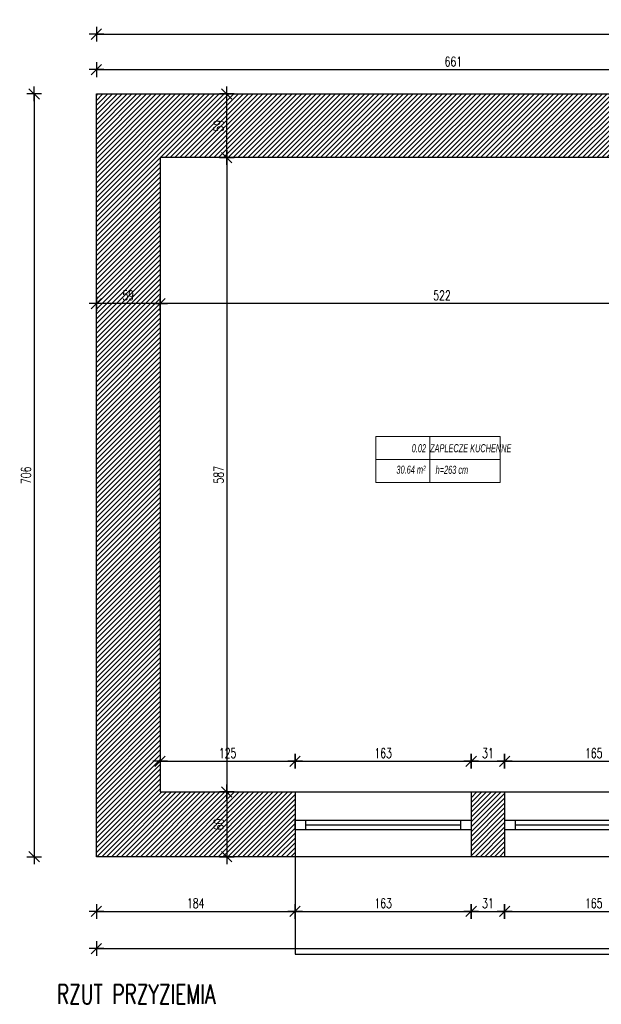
# Model space of a CAD drawing. Extents: x 6414462 to 7495468, y 5756825 to 5824657.
# Tile 38 of 54: x 6508253 to 6508791, y 5809675 to 5810586. Entities that reach past the tile are written whole.
import ezdxf

# ---------------------------------------------------------------- set-up
doc = ezdxf.new("R2010")
doc.units = 0
doc.layers.add('A-AREA-____-IDEN', color=2, linetype='Continuous', lineweight=9)
doc.layers.add('okna', color=11, linetype='Continuous')
doc.styles.add('Arial_I', font='ariali.ttf', dxfattribs={"width": 0.65, "height": 150})
doc.styles.add('dwg_wymiary 50', font='romans.shx', dxfattribs={"width": 0.7, "height": 9})
doc.dimstyles.new('1-50', dxfattribs={"dimtxt": 9, "dimasz": 0.8, "dimexe": 1.25, "dimexo": 0.625, "dimgap": 3, "dimtad": 1, "dimdec": 0, "dimrnd": 0.5, "dimtxsty": 'dwg_wymiary 50', "dimblk": 'dwg_dimtick', "dimcen": 8, "dimse1": 1, "dimse2": 1, "dimclrd": 7, "dimclrt": 7, "dimadec": 0, "dimazin": 0, "dimtfac": 1, "dimtdec": 0, "dimtmove": 0, "dimatfit": 3, "dimldrblk": 'DOT', "dimfxl": 1.25, "dimarcsym": 0})

# ---------------------------------------------------------------- blocks, each defined once
blk = doc.blocks.new('*U127')
at = {"layer": 'okna'}
for points in [[(4043.97, 2128.95), (4052.97, 2128.95), (4052.97, 1963.95), (4043.97, 1963.95)], [(4043.97, 2128.95), (4052.97, 2128.95), (4052.97, 2119.38), (4043.97, 2119.38)], [(4043.97, 1973.53), (4052.97, 1973.53), (4052.97, 1963.95), (4043.97, 1963.95)]]:
    blk.add_lwpolyline(points, close=True, dxfattribs=at)
blk.add_lwpolyline([(4048.47, 2119.38), (4048.47, 1973.53)], dxfattribs=at)
blk = doc.blocks.new('*U128')
at = {"layer": 'okna'}
for points in [[(4043.97, 2126.95), (4052.97, 2126.95), (4052.97, 1963.95), (4043.97, 1963.95)], [(4043.97, 2126.95), (4052.97, 2126.95), (4052.97, 2117.38), (4043.97, 2117.38)], [(4043.97, 1973.53), (4052.97, 1973.53), (4052.97, 1963.95), (4043.97, 1963.95)]]:
    blk.add_lwpolyline(points, close=True, dxfattribs=at)
blk.add_lwpolyline([(4048.47, 2117.38), (4048.47, 1973.53)], dxfattribs=at)
blk = doc.blocks.new('dwg_dimtick')
for p, q in [((-8.5, 0), (8.5, 0)), ((-6, -6), (6, 6)), ((0, -8.5), (0, 8.5))]:
    blk.add_line(p, q)
blk = doc.blocks.new('*D193')
at = {"color": 7, "lineweight": -2, "transparency": 16777216}
blk.add_line((6508904.04, 5810323.21), (6508383.64, 5810323.21), dxfattribs=at)
at = {"layer": 'Defpoints', "color": 0, "transparency": 16777216}
for p in [(6508382.84, 5810458.23), (6508904.84, 5810458.23), (6508382.84, 5810323.21)]:
    blk.add_point(p, dxfattribs=at)
at = {"color": 7, "lineweight": -2, "transparency": 16777216, "xscale": 0.8, "yscale": 0.8, "zscale": 0.8, "rotation": 180}
blk.add_blockref('dwg_dimtick', (6508382.84, 5810323.21), dxfattribs=at)
at = {"color": 7, "lineweight": -2, "transparency": 16777216, "xscale": 0.8, "yscale": 0.8, "zscale": 0.8}
blk.add_blockref('dwg_dimtick', (6508904.84, 5810323.21), dxfattribs=at)
at = {"color": 7, "transparency": 16777216, "insert": (6508643.84, 5810330.71), "char_height": 9, "attachment_point": 5, "style": 'dwg_wymiary 50'}
blk.add_mtext('522', dxfattribs=at)
blk = doc.blocks.new('_Dot')
at = {"color": 0, "linetype": 'ByBlock', "lineweight": -2}
blk.add_line((-0.5, 0), (-1, 0), dxfattribs=at)
at = {"color": 0, "linetype": 'ByBlock', "const_width": 0.5}
blk.add_lwpolyline([(-0.25, 0, 1), (0.25, 0, 1)], format="xyb", close=True, dxfattribs=at)
blk = doc.blocks.new('*D194')
at = {"color": 7, "lineweight": -2, "transparency": 16777216}
blk.add_line((6508382.04, 5810323.21), (6508324.64, 5810323.21), dxfattribs=at)
at = {"layer": 'Defpoints', "color": 0, "transparency": 16777216}
for p in [(6508323.84, 5810517.23), (6508382.84, 5810458.23), (6508323.84, 5810323.21)]:
    blk.add_point(p, dxfattribs=at)
at = {"color": 7, "lineweight": -2, "transparency": 16777216, "xscale": 0.8, "yscale": 0.8, "zscale": 0.8, "rotation": 180}
blk.add_blockref('dwg_dimtick', (6508323.84, 5810323.21), dxfattribs=at)
at = {"color": 7, "lineweight": -2, "transparency": 16777216, "xscale": 0.8, "yscale": 0.8, "zscale": 0.8}
blk.add_blockref('dwg_dimtick', (6508382.84, 5810323.21), dxfattribs=at)
at = {"color": 7, "transparency": 16777216, "insert": (6508353.34, 5810330.71), "char_height": 9, "attachment_point": 5, "style": 'dwg_wymiary 50'}
blk.add_mtext('59', dxfattribs=at)
blk = doc.blocks.new('*D195')
at = {"color": 7, "lineweight": -2, "transparency": 16777216}
blk.add_line((6508444.57, 5810457.43), (6508444.57, 5809872.03), dxfattribs=at)
at = {"layer": 'Defpoints', "color": 0, "transparency": 16777216}
for p in [(6508382.84, 5810458.23), (6508382.84, 5809871.23), (6508444.57, 5809871.23)]:
    blk.add_point(p, dxfattribs=at)
at = {"color": 7, "lineweight": -2, "transparency": 16777216, "xscale": 0.8, "yscale": 0.8, "zscale": 0.8}
for p, rotation in [((6508444.57, 5810458.23), 90), ((6508444.57, 5809871.23), 270)]:
    blk.add_blockref('dwg_dimtick', p, dxfattribs=dict(at, rotation=rotation))
at = {"color": 7, "transparency": 16777216, "insert": (6508437.07, 5810164.73), "char_height": 9, "attachment_point": 5, "rotation": 90, "style": 'dwg_wymiary 50'}
blk.add_mtext('587', dxfattribs=at)
blk = doc.blocks.new('*D196')
at = {"color": 7, "lineweight": -2, "transparency": 16777216}
blk.add_line((6508444.57, 5809870.43), (6508444.57, 5809812.03), dxfattribs=at)
at = {"layer": 'Defpoints', "color": 0, "transparency": 16777216}
for p in [(6508382.84, 5809871.23), (6508323.84, 5809811.23), (6508444.57, 5809811.23)]:
    blk.add_point(p, dxfattribs=at)
at = {"color": 7, "lineweight": -2, "transparency": 16777216, "xscale": 0.8, "yscale": 0.8, "zscale": 0.8}
for p, rotation in [((6508444.57, 5809871.23), 90), ((6508444.57, 5809811.23), 270)]:
    blk.add_blockref('dwg_dimtick', p, dxfattribs=dict(at, rotation=rotation))
at = {"color": 7, "transparency": 16777216, "insert": (6508437.07, 5809841.23), "char_height": 9, "attachment_point": 5, "rotation": 90, "style": 'dwg_wymiary 50'}
blk.add_mtext('60', dxfattribs=at)
blk = doc.blocks.new('*D197')
at = {"color": 7, "lineweight": -2, "transparency": 16777216}
blk.add_line((6508444.57, 5810459.03), (6508444.57, 5810516.43), dxfattribs=at)
at = {"layer": 'Defpoints', "color": 0, "transparency": 16777216}
for p in [(6508323.84, 5810517.23), (6508444.57, 5810517.23), (6508382.84, 5810458.23)]:
    blk.add_point(p, dxfattribs=at)
at = {"color": 7, "lineweight": -2, "transparency": 16777216, "xscale": 0.8, "yscale": 0.8, "zscale": 0.8}
for p, rotation in [((6508444.57, 5810517.23), 90), ((6508444.57, 5810458.23), 270)]:
    blk.add_blockref('dwg_dimtick', p, dxfattribs=dict(at, rotation=rotation))
at = {"color": 7, "transparency": 16777216, "insert": (6508437.07, 5810487.73), "char_height": 9, "attachment_point": 5, "rotation": 90, "style": 'dwg_wymiary 50'}
blk.add_mtext('59', dxfattribs=at)
blk = doc.blocks.new('*D198')
at = {"color": 7, "lineweight": -2, "transparency": 16777216}
blk.add_line((6508383.64, 5809899.65), (6508507.04, 5809899.65), dxfattribs=at)
at = {"layer": 'Defpoints', "color": 0, "transparency": 16777216}
for p in [(6508507.84, 5809899.65), (6508382.84, 5809871.23), (6508507.84, 5809871.23)]:
    blk.add_point(p, dxfattribs=at)
at = {"color": 7, "lineweight": -2, "transparency": 16777216, "xscale": 0.8, "yscale": 0.8, "zscale": 0.8, "rotation": 180}
blk.add_blockref('dwg_dimtick', (6508382.84, 5809899.65), dxfattribs=at)
at = {"color": 7, "lineweight": -2, "transparency": 16777216, "xscale": 0.8, "yscale": 0.8, "zscale": 0.8}
blk.add_blockref('dwg_dimtick', (6508507.84, 5809899.65), dxfattribs=at)
at = {"color": 7, "transparency": 16777216, "insert": (6508445.34, 5809907.15), "char_height": 9, "attachment_point": 5, "style": 'dwg_wymiary 50'}
blk.add_mtext('125', dxfattribs=at)
blk = doc.blocks.new('*D199')
at = {"color": 7, "lineweight": -2, "transparency": 16777216}
blk.add_line((6508508.64, 5809899.65), (6508670.04, 5809899.65), dxfattribs=at)
at = {"layer": 'Defpoints', "color": 0, "transparency": 16777216}
for p in [(6508670.84, 5809899.65), (6508507.84, 5809871.23), (6508670.84, 5809871.23)]:
    blk.add_point(p, dxfattribs=at)
at = {"color": 7, "lineweight": -2, "transparency": 16777216, "xscale": 0.8, "yscale": 0.8, "zscale": 0.8, "rotation": 180}
blk.add_blockref('dwg_dimtick', (6508507.84, 5809899.65), dxfattribs=at)
at = {"color": 7, "lineweight": -2, "transparency": 16777216, "xscale": 0.8, "yscale": 0.8, "zscale": 0.8}
blk.add_blockref('dwg_dimtick', (6508670.84, 5809899.65), dxfattribs=at)
at = {"color": 7, "transparency": 16777216, "insert": (6508589.34, 5809907.15), "char_height": 9, "attachment_point": 5, "style": 'dwg_wymiary 50'}
blk.add_mtext('163', dxfattribs=at)
blk = doc.blocks.new('*D200')
at = {"color": 7, "lineweight": -2, "transparency": 16777216}
blk.add_line((6508671.64, 5809899.65), (6508701.04, 5809899.65), dxfattribs=at)
at = {"layer": 'Defpoints', "color": 0, "transparency": 16777216}
for p in [(6508701.84, 5809899.65), (6508670.84, 5809871.23), (6508701.84, 5809871.23)]:
    blk.add_point(p, dxfattribs=at)
at = {"color": 7, "lineweight": -2, "transparency": 16777216, "xscale": 0.8, "yscale": 0.8, "zscale": 0.8, "rotation": 180}
blk.add_blockref('dwg_dimtick', (6508670.84, 5809899.65), dxfattribs=at)
at = {"color": 7, "lineweight": -2, "transparency": 16777216, "xscale": 0.8, "yscale": 0.8, "zscale": 0.8}
blk.add_blockref('dwg_dimtick', (6508701.84, 5809899.65), dxfattribs=at)
at = {"color": 7, "transparency": 16777216, "insert": (6508686.34, 5809907.15), "char_height": 9, "attachment_point": 5, "style": 'dwg_wymiary 50'}
blk.add_mtext('31', dxfattribs=at)
blk = doc.blocks.new('*D201')
at = {"color": 7, "lineweight": -2, "transparency": 16777216}
blk.add_line((6508702.64, 5809899.65), (6508866.04, 5809899.65), dxfattribs=at)
at = {"layer": 'Defpoints', "color": 0, "transparency": 16777216}
for p in [(6508866.84, 5809899.65), (6508701.84, 5809871.23), (6508866.84, 5809871.23)]:
    blk.add_point(p, dxfattribs=at)
at = {"color": 7, "lineweight": -2, "transparency": 16777216, "xscale": 0.8, "yscale": 0.8, "zscale": 0.8, "rotation": 180}
blk.add_blockref('dwg_dimtick', (6508701.84, 5809899.65), dxfattribs=at)
at = {"color": 7, "lineweight": -2, "transparency": 16777216, "xscale": 0.8, "yscale": 0.8, "zscale": 0.8}
blk.add_blockref('dwg_dimtick', (6508866.84, 5809899.65), dxfattribs=at)
at = {"color": 7, "transparency": 16777216, "insert": (6508784.34, 5809907.15), "char_height": 9, "attachment_point": 5, "style": 'dwg_wymiary 50'}
blk.add_mtext('165', dxfattribs=at)
blk = doc.blocks.new('*D173')
at = {"color": 7, "lineweight": -2, "transparency": 16777216}
blk.add_line((6508324.64, 5810572.45), (6509741.04, 5810572.45), dxfattribs=at)
at = {"layer": 'Defpoints', "color": 0, "transparency": 16777216}
for p in [(6509741.84, 5810572.45), (6508323.84, 5810517.23), (6509741.84, 5810517.23)]:
    blk.add_point(p, dxfattribs=at)
at = {"color": 7, "lineweight": -2, "transparency": 16777216, "xscale": 0.8, "yscale": 0.8, "zscale": 0.8, "rotation": 180}
blk.add_blockref('dwg_dimtick', (6508323.84, 5810572.45), dxfattribs=at)
at = {"color": 7, "lineweight": -2, "transparency": 16777216, "xscale": 0.8, "yscale": 0.8, "zscale": 0.8}
blk.add_blockref('dwg_dimtick', (6509741.84, 5810572.45), dxfattribs=at)
at = {"color": 7, "transparency": 16777216, "insert": (6509032.84, 5810579.95), "char_height": 9, "attachment_point": 5, "style": 'dwg_wymiary 50'}
blk.add_mtext('1437', dxfattribs=at)
blk = doc.blocks.new('*D174')
at = {"color": 7, "lineweight": -2, "transparency": 16777216}
blk.add_line((6508266.27, 5810516.43), (6508266.27, 5809812.03), dxfattribs=at)
at = {"layer": 'Defpoints', "color": 0, "transparency": 16777216}
for p in [(6508323.84, 5810517.23), (6508266.27, 5809811.23), (6508323.84, 5809811.23)]:
    blk.add_point(p, dxfattribs=at)
at = {"color": 7, "lineweight": -2, "transparency": 16777216, "xscale": 0.8, "yscale": 0.8, "zscale": 0.8}
for p, rotation in [((6508266.27, 5810517.23), 90), ((6508266.27, 5809811.23), 270)]:
    blk.add_blockref('dwg_dimtick', p, dxfattribs=dict(at, rotation=rotation))
at = {"color": 7, "transparency": 16777216, "insert": (6508258.77, 5810164.23), "char_height": 9, "attachment_point": 5, "rotation": 90, "style": 'dwg_wymiary 50'}
blk.add_mtext('706', dxfattribs=at)
blk = doc.blocks.new('*D175')
at = {"color": 7, "lineweight": -2, "transparency": 16777216}
blk.add_line((6508324.64, 5809726.35), (6509741.04, 5809726.35), dxfattribs=at)
at = {"layer": 'Defpoints', "color": 0, "transparency": 16777216}
for p in [(6508323.84, 5809811.23), (6509741.84, 5809811.23), (6509741.84, 5809726.35)]:
    blk.add_point(p, dxfattribs=at)
at = {"color": 7, "lineweight": -2, "transparency": 16777216, "xscale": 0.8, "yscale": 0.8, "zscale": 0.8, "rotation": 180}
blk.add_blockref('dwg_dimtick', (6508323.84, 5809726.35), dxfattribs=at)
at = {"color": 7, "lineweight": -2, "transparency": 16777216, "xscale": 0.8, "yscale": 0.8, "zscale": 0.8}
blk.add_blockref('dwg_dimtick', (6509741.84, 5809726.35), dxfattribs=at)
at = {"color": 7, "transparency": 16777216, "insert": (6509032.84, 5809733.85), "char_height": 9, "attachment_point": 5, "style": 'dwg_wymiary 50'}
blk.add_mtext('1418', dxfattribs=at)
blk = doc.blocks.new('*D177')
at = {"color": 7, "lineweight": -2, "transparency": 16777216}
blk.add_line((6508324.64, 5810539.62), (6508984.04, 5810539.62), dxfattribs=at)
at = {"layer": 'Defpoints', "color": 0, "transparency": 16777216}
for p in [(6508984.84, 5810539.62), (6508323.84, 5810517.23), (6508984.84, 5810517.23)]:
    blk.add_point(p, dxfattribs=at)
at = {"color": 7, "lineweight": -2, "transparency": 16777216, "xscale": 0.8, "yscale": 0.8, "zscale": 0.8, "rotation": 180}
blk.add_blockref('dwg_dimtick', (6508323.84, 5810539.62), dxfattribs=at)
at = {"color": 7, "lineweight": -2, "transparency": 16777216, "xscale": 0.8, "yscale": 0.8, "zscale": 0.8}
blk.add_blockref('dwg_dimtick', (6508984.84, 5810539.62), dxfattribs=at)
at = {"color": 7, "transparency": 16777216, "insert": (6508654.34, 5810547.12), "char_height": 9, "attachment_point": 5, "style": 'dwg_wymiary 50'}
blk.add_mtext('661', dxfattribs=at)
blk = doc.blocks.new('*D180')
at = {"color": 7, "lineweight": -2, "transparency": 16777216}
blk.add_line((6508324.64, 5809760.75), (6508507.04, 5809760.75), dxfattribs=at)
at = {"layer": 'Defpoints', "color": 0, "transparency": 16777216}
for p in [(6508323.84, 5809811.23), (6508507.84, 5809811.23), (6508507.84, 5809760.75)]:
    blk.add_point(p, dxfattribs=at)
at = {"color": 7, "lineweight": -2, "transparency": 16777216, "xscale": 0.8, "yscale": 0.8, "zscale": 0.8, "rotation": 180}
blk.add_blockref('dwg_dimtick', (6508323.84, 5809760.75), dxfattribs=at)
at = {"color": 7, "lineweight": -2, "transparency": 16777216, "xscale": 0.8, "yscale": 0.8, "zscale": 0.8}
blk.add_blockref('dwg_dimtick', (6508507.84, 5809760.75), dxfattribs=at)
at = {"color": 7, "transparency": 16777216, "insert": (6508415.84, 5809768.25), "char_height": 9, "attachment_point": 5, "style": 'dwg_wymiary 50'}
blk.add_mtext('184', dxfattribs=at)
blk = doc.blocks.new('*D181')
at = {"color": 7, "lineweight": -2, "transparency": 16777216}
blk.add_line((6508508.64, 5809760.75), (6508670.04, 5809760.75), dxfattribs=at)
at = {"layer": 'Defpoints', "color": 0, "transparency": 16777216}
for p in [(6508507.84, 5809811.23), (6508670.84, 5809811.23), (6508670.84, 5809760.75)]:
    blk.add_point(p, dxfattribs=at)
at = {"color": 7, "lineweight": -2, "transparency": 16777216, "xscale": 0.8, "yscale": 0.8, "zscale": 0.8, "rotation": 180}
blk.add_blockref('dwg_dimtick', (6508507.84, 5809760.75), dxfattribs=at)
at = {"color": 7, "lineweight": -2, "transparency": 16777216, "xscale": 0.8, "yscale": 0.8, "zscale": 0.8}
blk.add_blockref('dwg_dimtick', (6508670.84, 5809760.75), dxfattribs=at)
at = {"color": 7, "transparency": 16777216, "insert": (6508589.34, 5809768.25), "char_height": 9, "attachment_point": 5, "style": 'dwg_wymiary 50'}
blk.add_mtext('163', dxfattribs=at)
blk = doc.blocks.new('*D182')
at = {"color": 7, "lineweight": -2, "transparency": 16777216}
blk.add_line((6508671.64, 5809760.75), (6508701.04, 5809760.75), dxfattribs=at)
at = {"layer": 'Defpoints', "color": 0, "transparency": 16777216}
for p in [(6508670.84, 5809811.23), (6508701.84, 5809811.23), (6508701.84, 5809760.75)]:
    blk.add_point(p, dxfattribs=at)
at = {"color": 7, "lineweight": -2, "transparency": 16777216, "xscale": 0.8, "yscale": 0.8, "zscale": 0.8, "rotation": 180}
blk.add_blockref('dwg_dimtick', (6508670.84, 5809760.75), dxfattribs=at)
at = {"color": 7, "lineweight": -2, "transparency": 16777216, "xscale": 0.8, "yscale": 0.8, "zscale": 0.8}
blk.add_blockref('dwg_dimtick', (6508701.84, 5809760.75), dxfattribs=at)
at = {"color": 7, "transparency": 16777216, "insert": (6508686.34, 5809768.25), "char_height": 9, "attachment_point": 5, "style": 'dwg_wymiary 50'}
blk.add_mtext('31', dxfattribs=at)
blk = doc.blocks.new('*D183')
at = {"color": 7, "lineweight": -2, "transparency": 16777216}
blk.add_line((6508702.64, 5809760.75), (6508866.04, 5809760.75), dxfattribs=at)
at = {"layer": 'Defpoints', "color": 0, "transparency": 16777216}
for p in [(6508701.84, 5809811.23), (6508866.84, 5809811.23), (6508866.84, 5809760.75)]:
    blk.add_point(p, dxfattribs=at)
at = {"color": 7, "lineweight": -2, "transparency": 16777216, "xscale": 0.8, "yscale": 0.8, "zscale": 0.8, "rotation": 180}
blk.add_blockref('dwg_dimtick', (6508701.84, 5809760.75), dxfattribs=at)
at = {"color": 7, "lineweight": -2, "transparency": 16777216, "xscale": 0.8, "yscale": 0.8, "zscale": 0.8}
blk.add_blockref('dwg_dimtick', (6508866.84, 5809760.75), dxfattribs=at)
at = {"color": 7, "transparency": 16777216, "insert": (6508784.34, 5809768.25), "char_height": 9, "attachment_point": 5, "style": 'dwg_wymiary 50'}
blk.add_mtext('165', dxfattribs=at)
blk = doc.blocks.new('METKA_POMIESZCZENIA krycha mala2 - Rozbudowana - z ramką-989895-0_00')
at = {"layer": 'A-AREA-____-IDEN'}
for p, q in [((-10, 4.25), (13, 4.25)), ((-10, 0), (-10, 4.25)), ((0, 4.25), (0, 0)), ((13, 4.25), (13, 0)), ((-10, -4.25), (-10, 0)), ((-10, 0), (13, 0)), ((0, 0), (0, -4.25)), ((13, 0), (13, -4.25)), ((13, -4.25), (-10, -4.25))]:
    blk.add_line(p, q, dxfattribs=at)

msp = doc.modelspace()

# ---------------------------------------------------------------- hatches: boundary and pattern name
h = msp.add_hatch()
h.set_pattern_fill('ANSI31', color=256)
h.set_pattern_definition([(45, (6498943.0772, 5809715.5776), (-2.245064, 2.245064), [])])
h.paths.add_polyline_path([(6508984.84, 5810517.23), (6508323.84, 5810517.23), (6508323.84, 5809811.23), (6508507.84, 5809811.23), (6508507.84, 5809871.23), (6508382.84, 5809871.23), (6508382.84, 5810458.23), (6508904.84, 5810458.23), (6508904.84, 5810066.23), (6508932.84, 5810066.23), (6508932.84, 5810136.23), (6509049.84, 5810136.23), (6509049.84, 5810153.23), (6509048.22, 5810153.23), (6508947.84, 5810153.23), (6508947.84, 5810219.23), (6508935.84, 5810219.23), (6508935.84, 5810289.23), (6509187.84, 5810289.23), (6509187.84, 5810191.23), (6509177.84, 5810191.23), (6509177.84, 5810153.23), (6509122.84, 5810153.23), (6509122.84, 5810136.23), (6509124.47, 5810136.23), (6509177.84, 5810136.23), (6509177.84, 5810086.23), (6509212.84, 5810086.23), (6509212.84, 5810088.69), (6509212.84, 5810338.23), (6509180.84, 5810338.23), (6509180.84, 5810336.23), (6509180.84, 5810314.23), (6508932.84, 5810314.23), (6508932.84, 5810458.23), (6508984.84, 5810458.23)])
h.paths.add_polyline_path([(6509741.84, 5810517.23), (6509061.84, 5810517.23), (6509061.84, 5810458.23), (6509180.84, 5810458.23), (6509180.84, 5810428.23), (6509212.84, 5810428.23), (6509212.84, 5810430.23), (6509212.84, 5810458.23), (6509682.84, 5810458.23), (6509682.84, 5809870.23), (6509592.84, 5809870.23), (6509547.84, 5809870.23), (6509547.84, 5809811.23), (6509741.84, 5809811.23)])
h.paths.add_polyline_path([(6509379.84, 5809870.23), (6509211.84, 5809870.23), (6509211.84, 5809975.23), (6509176.84, 5809975.23), (6509176.84, 5809972.76), (6509176.84, 5809871.23), (6509127.84, 5809871.23), (6509127.84, 5809811.23), (6509379.84, 5809811.23)], flags=17)
h.paths.add_polyline_path([(6509031.84, 5809871.23), (6509029.92, 5809871.23), (6508935.84, 5809871.23), (6508935.84, 5809958.89), (6508934.17, 5809958.89), (6508934.17, 5809961.23), (6508904.84, 5809961.23), (6508904.84, 5809871.23), (6508866.84, 5809871.23), (6508866.84, 5809811.23), (6509031.84, 5809811.23)], flags=17)
h.paths.add_polyline_path([(6508701.84, 5809871.23), (6508670.84, 5809871.23), (6508670.84, 5809811.23), (6508701.84, 5809811.23)], flags=17)

# ---------------------------------------------------------------- linework, layer by layer
for points in [[(6509031.84, 5809811.23), (6508323.84, 5809811.23), (6508323.84, 5810517.23), (6509741.84, 5810517.23), (6509741.84, 5809811.23), (6509127.84, 5809811.23)], [(6509049.84, 5810153.23), (6509049.84, 5810136.23), (6508932.84, 5810136.23), (6508932.84, 5810066.23), (6508904.84, 5810066.23), (6508904.84, 5810458.23), (6508382.84, 5810458.23), (6508382.84, 5809871.23), (6508507.84, 5809871.23), (6508670.84, 5809871.23), (6508701.84, 5809871.23), (6508866.84, 5809871.23), (6508904.84, 5809871.23), (6508904.84, 5809961.23), (6508935.84, 5809961.23), (6508935.84, 5809871.23)], [(6508507.84, 5809871.23), (6508507.84, 5809811.23)], [(6508670.84, 5809871.23), (6508670.84, 5809811.23)], [(6508701.84, 5809871.23), (6508701.84, 5809811.23)], [(6508507.84, 5809811.23), (6508507.84, 5809721.23), (6510011.57, 5809721.23)]]:
    msp.add_lwpolyline(points)

# ---------------------------------------------------------------- block references
at = {"layer": 'A-AREA-____-IDEN', "xscale": 4.999999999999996, "yscale": 4.999999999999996, "zscale": 4.999999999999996}
msp.add_blockref('METKA_POMIESZCZENIA krycha mala2 - Rozbudowana - z ramką-989895-0_00', (6508632.72, 5810178.95), dxfattribs=at)
at = {"layer": 'okna', "rotation": 90}
for name, p in [('*U128', (6510634.8, 5805792.26)), ('*U127', (6510830.8, 5805792.26))]:
    msp.add_blockref(name, p, dxfattribs=at)

# ---------------------------------------------------------------- texts
at = {"insert": (6508287.21, 5809693.06), "char_height": 18, "attachment_point": 1, "style": 'dwg_wymiary 50'}
msp.add_mtext_dynamic_manual_height_columns('RZUT PRZYZIEMIA', width=757.9921, gutter_width=45, heights=[0], dxfattribs=at)
at = {"layer": 'A-AREA-____-IDEN', "char_height": 7.5, "attachment_point": 1, "style": 'Arial_I'}
for s, insert, width in [('0.02', (6508615.84, 5810193.06), 16.4146), ('ZAPLECZE KUCHENNE', (6508632.8, 5810193.06), 87.6654), ('30.64 m²', (6508601.66, 5810173.21), 28.9739), ('h=263 cm', (6508637.93, 5810173.1), 37.2584)]:
    msp.add_mtext(s, dxfattribs=dict(at, insert=insert, width=width))

# ---------------------------------------------------------------- dimensions: what is measured, and where the dimension line sits
dim = msp.add_linear_dim(base=(6509741.84, 5810572.45), p1=(6508323.84, 5810517.23), p2=(6509741.84, 5810517.23), text='1437', dimstyle='1-50')
dim.commit()
dim.dimension.update_dxf_attribs({"geometry": '*D173', "text_midpoint": (6509032.84, 5810579.95)})
for base, p1, p2, picture, middle in [((6508984.84, 5810539.62), (6508323.84, 5810517.23), (6508984.84, 5810517.23), '*D177', (6508654.34, 5810547.12)), ((6508507.84, 5809899.65), (6508382.84, 5809871.23), (6508507.84, 5809871.23), '*D198', (6508445.34, 5809907.15)), ((6509741.84, 5809726.35), (6508323.84, 5809811.23), (6509741.84, 5809811.23), '*D175', (6509032.84, 5809733.85)), ((6508507.84, 5809760.75), (6508323.84, 5809811.23), (6508507.84, 5809811.23), '*D180', (6508415.84, 5809768.25))]:
    dim = msp.add_linear_dim(base=base, p1=p1, p2=p2, dimstyle='1-50')
    dim.commit()
    dim.dimension.update_dxf_attribs({"geometry": picture, "text_midpoint": middle})
for base, p1, p2, picture, middle in [((6508266.27, 5809811.23), (6508323.84, 5810517.23), (6508323.84, 5809811.23), '*D174', (6508258.77, 5810164.23)), ((6508444.57, 5809871.23), (6508382.84, 5810458.23), (6508382.84, 5809871.23), '*D195', (6508437.07, 5810164.73))]:
    dim = msp.add_linear_dim(base=base, p1=p1, p2=p2, angle=90, dimstyle='1-50')
    dim.commit()
    dim.dimension.update_dxf_attribs({"geometry": picture, "text_midpoint": middle})
for base, p1, p2, picture, middle in [((6508444.57, 5810517.23), (6508382.84, 5810458.23), (6508323.84, 5810517.23), '*D197', (6508437.07, 5810487.73)), ((6508444.57, 5809811.23), (6508382.84, 5809871.23), (6508323.84, 5809811.23), '*D196', (6508437.07, 5809841.23))]:
    dim = msp.add_linear_dim(base=base, p1=p1, p2=p2, angle=90, dimstyle='1-50', override={"dimtmove": 1})
    dim.commit()
    dim.dimension.update_dxf_attribs({"geometry": picture, "text_midpoint": middle})
for base, p1, p2, picture, middle in [((6508323.84, 5810323.21), (6508382.84, 5810458.23), (6508323.84, 5810517.23), '*D194', (6508353.34, 5810330.71)), ((6508382.84, 5810323.21), (6508904.84, 5810458.23), (6508382.84, 5810458.23), '*D193', (6508643.84, 5810330.71)), ((6508670.84, 5809899.65), (6508507.84, 5809871.23), (6508670.84, 5809871.23), '*D199', (6508589.34, 5809907.15)), ((6508701.84, 5809899.65), (6508670.84, 5809871.23), (6508701.84, 5809871.23), '*D200', (6508686.34, 5809907.15)), ((6508866.84, 5809899.65), (6508701.84, 5809871.23), (6508866.84, 5809871.23), '*D201', (6508784.34, 5809907.15)), ((6508670.84, 5809760.75), (6508507.84, 5809811.23), (6508670.84, 5809811.23), '*D181', (6508589.34, 5809768.25)), ((6508701.84, 5809760.75), (6508670.84, 5809811.23), (6508701.84, 5809811.23), '*D182', (6508686.34, 5809768.25)), ((6508866.84, 5809760.75), (6508701.84, 5809811.23), (6508866.84, 5809811.23), '*D183', (6508784.34, 5809768.25))]:
    dim = msp.add_linear_dim(base=base, p1=p1, p2=p2, dimstyle='1-50', override={"dimtmove": 1})
    dim.commit()
    dim.dimension.update_dxf_attribs({"geometry": picture, "text_midpoint": middle})

doc.saveas('drawing.dxf')
